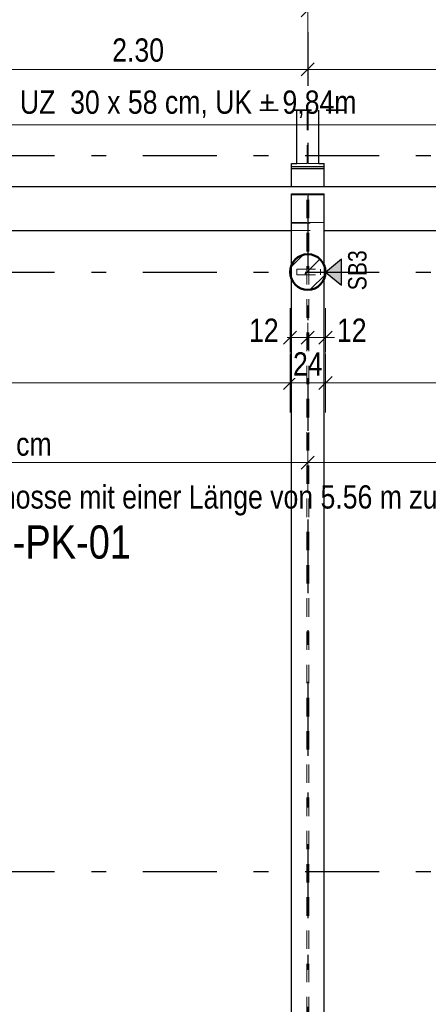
# Model space of a CAD drawing. Header units: millimetres. Extents: x -13 to 146, y -13 to 60.
# Tile 93 of 170: x 26.81 to 29.58, y 31.72 to 38.39. Entities that reach past the tile are written whole.
import ezdxf

# ---------------------------------------------------------------- set-up
doc = ezdxf.new("R2010")
doc.units = ezdxf.units.MM
doc.linetypes.add('DASHDOTX2', pattern=[2, 1, -0.5, 0, -0.5])
doc.linetypes.add('HIDDEN', pattern=[0.375, 0.25, -0.125])
doc.layers.add('Achsen', color=7, linetype='Continuous', lineweight=20)
doc.layers.add('Schraffuren', color=7, linetype='Continuous', lineweight=20)
doc.styles.add('Arial Narrow', font='ARIALN.TTF')
doc.dimstyles.new('Arch_Strakon_dimstyle', dxfattribs={"dimtxt": 11.25, "dimasz": 1, "dimexe": 1.25, "dimexo": 0.0625, "dimgap": 1, "dimtad": 0, "dimdec": 5, "dimzin": 12, "dimdsep": 46, "dimtxsty": 'Arial Narrow', "dimblk": 'Arrowhead_Tick', "dimsah": 1, "dimcen": 0, "dimse1": 1, "dimse2": 1, "dimclrd": 6, "dimclrt": 3, "dimazin": 0, "dimtfac": 1, "dimtdec": 4, "dimtmove": 0, "dimatfit": 3, "dimldrblk": 'NONE', "dimfxl": 1, "dimtvp": 1, "dimtolj": 1, "dimtzin": 0, "dimlwd": 13, "dimarcsym": 2})

# ---------------------------------------------------------------- blocks, each defined once
blk = doc.blocks.new('Arrowhead_Tick')
at = {"color": 0, "linetype": 'Continuous', "lineweight": -2}
for p, q in [((0, 20), (0, -10)), ((-1, 0), (0, 0)), ((10, 0), (0, 0))]:
    blk.add_line(p, q, dxfattribs=at)
at = {"color": 2, "linetype": 'Continuous', "lineweight": 35}
blk.add_line((4.42, 4.42), (-4.42, -4.42), dxfattribs=at)
blk = doc.blocks.new('*D17')
at = {"layer": 'Achsen', "color": 6, "linetype": 'Continuous', "lineweight": 13}
blk.add_line((24.1747, 38.45), (28.7547, 38.45), dxfattribs=at)
at = {"layer": 'Defpoints', "color": 0}
for p in [(28.7647, 38.45), (24.1647, 36.6781), (28.7647, 36.6781)]:
    blk.add_point(p, dxfattribs=at)
at = {"layer": 'Achsen', "color": 6, "lineweight": 13, "xscale": 0.01, "yscale": 0.01, "zscale": 0.01}
blk.add_blockref('Arrowhead_Tick', (28.7647, 38.45), dxfattribs=at)
at = {"layer": 'Achsen', "color": 6, "lineweight": 13, "xscale": 0.01, "yscale": 0.01, "zscale": 0.01, "rotation": 180}
blk.add_blockref('Arrowhead_Tick', (24.1647, 38.45), dxfattribs=at)
at = {"layer": 'Achsen', "color": 2, "lineweight": 35, "insert": (26.4647, 38.5804), "char_height": 0.1575, "attachment_point": 5, "style": 'Arial Narrow', "bg_fill": 3, "box_fill_scale": 1.1, "bg_fill_color": 256, "bg_fill_true_color": 13158600, "bg_fill_transparency": 0}
blk.add_mtext('\\A1;4.60', dxfattribs=at)
blk = doc.blocks.new('_None')
blk = doc.blocks.new('*D18')
at = {"layer": 'Achsen', "color": 6, "linetype": 'Continuous', "lineweight": 13}
blk.add_line((28.7747, 38.45), (33.3547, 38.45), dxfattribs=at)
at = {"layer": 'Defpoints', "color": 0}
for p in [(33.3647, 38.45), (28.7647, 36.6781), (33.3647, 36.6781)]:
    blk.add_point(p, dxfattribs=at)
at = {"layer": 'Achsen', "color": 6, "lineweight": 13, "xscale": 0.01, "yscale": 0.01, "zscale": 0.01}
blk.add_blockref('Arrowhead_Tick', (33.3647, 38.45), dxfattribs=at)
at = {"layer": 'Achsen', "color": 6, "lineweight": 13, "xscale": 0.01, "yscale": 0.01, "zscale": 0.01, "rotation": 180}
blk.add_blockref('Arrowhead_Tick', (28.7647, 38.45), dxfattribs=at)
at = {"layer": 'Achsen', "color": 2, "lineweight": 35, "insert": (31.0647, 38.5804), "char_height": 0.1575, "attachment_point": 5, "style": 'Arial Narrow', "bg_fill": 3, "box_fill_scale": 1.1, "bg_fill_color": 256, "bg_fill_true_color": 13158600, "bg_fill_transparency": 0}
blk.add_mtext('\\A1;4.60', dxfattribs=at)
blk = doc.blocks.new('*D36')
at = {"layer": 'Achsen', "color": 6, "linetype": 'Continuous', "lineweight": 13}
blk.add_line((24.2947, 35.9265), (28.6347, 35.9265), dxfattribs=at)
at = {"layer": 'Defpoints', "color": 0}
for p in [(24.2847, 36.6781), (28.6447, 36.6781), (28.6447, 35.9265)]:
    blk.add_point(p, dxfattribs=at)
at = {"layer": 'Achsen', "color": 6, "lineweight": 13, "xscale": 0.01, "yscale": 0.01, "zscale": 0.01}
blk.add_blockref('Arrowhead_Tick', (28.6447, 35.9265), dxfattribs=at)
at = {"layer": 'Achsen', "color": 6, "lineweight": 13, "xscale": 0.01, "yscale": 0.01, "zscale": 0.01, "rotation": 180}
blk.add_blockref('Arrowhead_Tick', (24.2847, 35.9265), dxfattribs=at)
at = {"layer": 'Achsen', "color": 2, "lineweight": 35, "insert": (26.4647, 36.0569), "char_height": 0.1575, "attachment_point": 5, "style": 'Arial Narrow', "bg_fill": 3, "box_fill_scale": 1.1, "bg_fill_color": 256, "bg_fill_true_color": 13158600, "bg_fill_transparency": 0}
blk.add_mtext('\\A1;4.36', dxfattribs=at)
blk = doc.blocks.new('*D37')
at = {"layer": 'Achsen', "color": 6, "linetype": 'Continuous', "lineweight": 13}
for p, q in [((28.6347, 36.2338), (28.6247, 36.2338)), ((28.6447, 36.2338), (28.7646, 36.2338)), ((28.7746, 36.2338), (28.7846, 36.2338))]:
    blk.add_line(p, q, dxfattribs=at)
at = {"layer": 'Defpoints', "color": 0}
for p in [(28.7646, 39.4022), (28.6447, 36.6781), (28.7646, 36.2338)]:
    blk.add_point(p, dxfattribs=at)
at = {"layer": 'Achsen', "color": 6, "lineweight": 13, "xscale": 0.01, "yscale": 0.01, "zscale": 0.01}
blk.add_blockref('Arrowhead_Tick', (28.6447, 36.2338), dxfattribs=at)
at = {"layer": 'Achsen', "color": 6, "lineweight": 13, "xscale": 0.01, "yscale": 0.01, "zscale": 0.01, "rotation": 180}
blk.add_blockref('Arrowhead_Tick', (28.7646, 36.2338), dxfattribs=at)
at = {"layer": 'Achsen', "color": 2, "lineweight": 35, "insert": (28.4667, 36.2838), "char_height": 0.1575, "attachment_point": 5, "style": 'Arial Narrow', "bg_fill": 3, "box_fill_scale": 1.1, "bg_fill_color": 256, "bg_fill_true_color": 13158600, "bg_fill_transparency": 0}
blk.add_mtext('\\A1;12', dxfattribs=at)
blk = doc.blocks.new('*D38')
at = {"layer": 'Achsen', "color": 6, "linetype": 'Continuous', "lineweight": 13}
blk.add_line((28.7746, 36.2338), (28.8747, 36.2338), dxfattribs=at)
at = {"layer": 'Defpoints', "color": 0}
for p in [(28.7646, 39.4022), (28.8847, 36.6781), (28.8847, 36.2338)]:
    blk.add_point(p, dxfattribs=at)
at = {"layer": 'Achsen', "color": 6, "lineweight": 13, "xscale": 0.01, "yscale": 0.01, "zscale": 0.01}
blk.add_blockref('Arrowhead_Tick', (28.8847, 36.2338), dxfattribs=at)
at = {"layer": 'Achsen', "color": 6, "lineweight": 13, "xscale": 0.01, "yscale": 0.01, "zscale": 0.01, "rotation": 180}
blk.add_blockref('Arrowhead_Tick', (28.7646, 36.2338), dxfattribs=at)
at = {"layer": 'Achsen', "color": 2, "lineweight": 35, "insert": (29.0626, 36.2838), "char_height": 0.1575, "attachment_point": 5, "style": 'Arial Narrow', "bg_fill": 3, "box_fill_scale": 1.1, "bg_fill_color": 256, "bg_fill_true_color": 13158600, "bg_fill_transparency": 0}
blk.add_mtext('\\A1;12', dxfattribs=at)
blk = doc.blocks.new('*D39')
at = {"layer": 'Achsen', "color": 6, "linetype": 'Continuous', "lineweight": 13}
blk.add_line((28.8947, 35.9265), (33.2347, 35.9265), dxfattribs=at)
at = {"layer": 'Defpoints', "color": 0}
for p in [(28.8847, 36.6781), (33.2447, 36.6781), (33.2447, 35.9265)]:
    blk.add_point(p, dxfattribs=at)
at = {"layer": 'Achsen', "color": 6, "lineweight": 13, "xscale": 0.01, "yscale": 0.01, "zscale": 0.01}
blk.add_blockref('Arrowhead_Tick', (33.2447, 35.9265), dxfattribs=at)
at = {"layer": 'Achsen', "color": 6, "lineweight": 13, "xscale": 0.01, "yscale": 0.01, "zscale": 0.01, "rotation": 180}
blk.add_blockref('Arrowhead_Tick', (28.8847, 35.9265), dxfattribs=at)
at = {"layer": 'Achsen', "color": 2, "lineweight": 35, "insert": (31.0647, 36.0569), "char_height": 0.1575, "attachment_point": 5, "style": 'Arial Narrow', "bg_fill": 3, "box_fill_scale": 1.1, "bg_fill_color": 256, "bg_fill_true_color": 13158600, "bg_fill_transparency": 0}
blk.add_mtext('\\A1;4.36', dxfattribs=at)
blk = doc.blocks.new('*D59')
at = {"layer": 'Achsen', "color": 6, "linetype": 'Continuous', "lineweight": 13}
blk.add_line((28.6547, 35.9265), (28.8747, 35.9265), dxfattribs=at)
at = {"layer": 'Defpoints', "color": 0}
for p in [(28.6447, 36.6781), (28.8847, 36.6781), (28.8847, 35.9265)]:
    blk.add_point(p, dxfattribs=at)
at = {"layer": 'Achsen', "color": 6, "lineweight": 13, "xscale": 0.01, "yscale": 0.01, "zscale": 0.01}
blk.add_blockref('Arrowhead_Tick', (28.8847, 35.9265), dxfattribs=at)
at = {"layer": 'Achsen', "color": 6, "lineweight": 13, "xscale": 0.01, "yscale": 0.01, "zscale": 0.01, "rotation": 180}
blk.add_blockref('Arrowhead_Tick', (28.6447, 35.9265), dxfattribs=at)
at = {"layer": 'Achsen', "color": 2, "lineweight": 35, "insert": (28.7647, 36.0556), "char_height": 0.1575, "attachment_point": 5, "style": 'Arial Narrow', "bg_fill": 3, "box_fill_scale": 1.1, "bg_fill_color": 256, "bg_fill_true_color": 13158600, "bg_fill_transparency": 0}
blk.add_mtext('\\A1;24', dxfattribs=at)
blk = doc.blocks.new('*D114')
at = {"color": 6, "linetype": 'Continuous', "lineweight": 13}
blk.add_line((26.4746, 38.05), (28.7546, 38.05), dxfattribs=at)
at = {"layer": 'Defpoints', "color": 0}
for p in [(28.7646, 38.05), (26.4646, 37.3781), (28.7646, 25.8881)]:
    blk.add_point(p, dxfattribs=at)
at = {"color": 6, "lineweight": 13, "xscale": 0.01, "yscale": 0.01, "zscale": 0.01}
blk.add_blockref('Arrowhead_Tick', (28.7646, 38.05), dxfattribs=at)
at = {"color": 6, "lineweight": 13, "xscale": 0.01, "yscale": 0.01, "zscale": 0.01, "rotation": 180}
blk.add_blockref('Arrowhead_Tick', (26.4646, 38.05), dxfattribs=at)
at = {"color": 2, "lineweight": 35, "insert": (27.6146, 38.1804), "char_height": 0.1575, "attachment_point": 5, "style": 'Arial Narrow', "bg_fill": 3, "box_fill_scale": 1.1, "bg_fill_color": 256, "bg_fill_true_color": 13158600, "bg_fill_transparency": 0}
blk.add_mtext('\\A1;2.30', dxfattribs=at)
blk = doc.blocks.new('*D115')
at = {"color": 6, "linetype": 'Continuous', "lineweight": 13}
blk.add_line((28.7746, 38.05), (31.0546, 38.05), dxfattribs=at)
at = {"layer": 'Defpoints', "color": 0}
for p in [(31.0646, 38.05), (31.0646, 37.3781), (28.7646, 25.8881)]:
    blk.add_point(p, dxfattribs=at)
at = {"color": 6, "lineweight": 13, "xscale": 0.01, "yscale": 0.01, "zscale": 0.01}
blk.add_blockref('Arrowhead_Tick', (31.0646, 38.05), dxfattribs=at)
at = {"color": 6, "lineweight": 13, "xscale": 0.01, "yscale": 0.01, "zscale": 0.01, "rotation": 180}
blk.add_blockref('Arrowhead_Tick', (28.7646, 38.05), dxfattribs=at)
at = {"color": 2, "lineweight": 35, "insert": (29.9146, 38.1804), "char_height": 0.1575, "attachment_point": 5, "style": 'Arial Narrow', "bg_fill": 3, "box_fill_scale": 1.1, "bg_fill_color": 256, "bg_fill_true_color": 13158600, "bg_fill_transparency": 0}
blk.add_mtext('\\A1;2.30', dxfattribs=at)
blk = doc.blocks.new('*D173')
at = {"layer": 'Achsen', "color": 6, "linetype": 'Continuous', "lineweight": 13}
blk.add_line((24.1747, 35.3868), (28.7547, 35.3868), dxfattribs=at)
at = {"layer": 'Defpoints', "color": 0}
for p in [(24.1647, 36.5581), (28.7647, 36.5581), (28.7647, 35.3868)]:
    blk.add_point(p, dxfattribs=at)
at = {"layer": 'Achsen', "color": 6, "lineweight": 13, "xscale": 0.01, "yscale": 0.01, "zscale": 0.01}
blk.add_blockref('Arrowhead_Tick', (28.7647, 35.3868), dxfattribs=at)
at = {"layer": 'Achsen', "color": 6, "lineweight": 13, "xscale": 0.01, "yscale": 0.01, "zscale": 0.01, "rotation": 180}
blk.add_blockref('Arrowhead_Tick', (24.1647, 35.3868), dxfattribs=at)
blk = doc.blocks.new('*D174')
at = {"layer": 'Achsen', "color": 6, "linetype": 'Continuous', "lineweight": 13}
blk.add_line((28.7747, 35.3868), (33.3547, 35.3868), dxfattribs=at)
at = {"layer": 'Defpoints', "color": 0}
for p in [(28.7647, 36.5581), (33.3647, 36.5581), (33.3647, 35.3868)]:
    blk.add_point(p, dxfattribs=at)
at = {"layer": 'Achsen', "color": 6, "lineweight": 13, "xscale": 0.01, "yscale": 0.01, "zscale": 0.01}
blk.add_blockref('Arrowhead_Tick', (33.3647, 35.3868), dxfattribs=at)
at = {"layer": 'Achsen', "color": 6, "lineweight": 13, "xscale": 0.01, "yscale": 0.01, "zscale": 0.01, "rotation": 180}
blk.add_blockref('Arrowhead_Tick', (28.7647, 35.3868), dxfattribs=at)
blk = doc.blocks.new('*D398')
at = {"color": 6, "linetype": 'Continuous', "lineweight": 13}
for p, q in [((5.6042, 37.6751), (25.7284, 37.6751)), ((47.325, 37.6751), (26.2692, 37.6751))]:
    blk.add_line(p, q, dxfattribs=at)
at = {"layer": 'Defpoints', "color": 0}
for p in [(47.335, 37.6751), (47.335, 37.2581), (5.5942, 36.9581)]:
    blk.add_point(p, dxfattribs=at)
at = {"color": 6, "lineweight": 13, "xscale": 0.01, "yscale": 0.01, "zscale": 0.01}
blk.add_blockref('Arrowhead_Tick', (47.335, 37.6751), dxfattribs=at)
at = {"color": 6, "lineweight": 13, "xscale": 0.01, "yscale": 0.01, "zscale": 0.01, "rotation": 180}
blk.add_blockref('Arrowhead_Tick', (5.5942, 37.6751), dxfattribs=at)
at = {"color": 2, "lineweight": 35, "insert": (25.9988, 37.7274), "char_height": 0.1575, "attachment_point": 5, "style": 'Arial Narrow', "bg_fill": 3, "box_fill_scale": 1.1, "bg_fill_color": 256, "bg_fill_true_color": 13158600, "bg_fill_transparency": 0}
blk.add_mtext('\\A1;41.74', dxfattribs=at)
blk = doc.blocks.new('*D819')
at = {"layer": 'Achsen', "color": 6, "linetype": 'Continuous', "lineweight": 13}
blk.add_line((6.0542, 40.6347), (47.195, 40.6347), dxfattribs=at)
at = {"layer": 'Defpoints', "color": 0}
for p in [(47.205, 40.6347), (6.0442, 37.7745), (47.205, 37.4131)]:
    blk.add_point(p, dxfattribs=at)
at = {"layer": 'Achsen', "color": 6, "lineweight": 13, "xscale": 0.01, "yscale": 0.01, "zscale": 0.01}
blk.add_blockref('Arrowhead_Tick', (47.205, 40.6347), dxfattribs=at)
at = {"layer": 'Achsen', "color": 6, "lineweight": 13, "xscale": 0.01, "yscale": 0.01, "zscale": 0.01, "rotation": 180}
blk.add_blockref('Arrowhead_Tick', (6.0442, 40.6347), dxfattribs=at)

msp = doc.modelspace()

# ---------------------------------------------------------------- hatches: boundary and pattern name
at = {"layer": 'Achsen', "lineweight": 25, "true_color": 0x80ff80}
msp.add_hatch(color=91, dxfattribs=at).paths.add_polyline_path([(28.992895, 36.767521), (28.992895, 36.588659), (28.884678, 36.67809)])
at = {"layer": 'Schraffuren', "lineweight": 13}
h = msp.add_hatch(dxfattribs=at)
h.set_pattern_fill('bB', color=6, scale=0.01, angle=45, style=0, pattern_type=2)
h.set_pattern_definition([(45, (0, 0), (-0.14142136, 0.14142136), [0.15, -0.1]), (45, (-0.07071, 0.07071), (-0.14142136, 0.14142136), [])])
h.paths.add_polyline_path([(28.884669, 36.67809), (28.884629, 36.68118), (28.884509, 36.684267), (28.884311, 36.687351), (28.884033, 36.690428), (28.883675, 36.693498), (28.883239, 36.696557), (28.882724, 36.699604), (28.882131, 36.702636), (28.88146, 36.705652), (28.880712, 36.708651), (28.879887, 36.711628), (28.878985, 36.714584), (28.878007, 36.717515), (28.876955, 36.72042), (28.875827, 36.723297), (28.874627, 36.726144), (28.873353, 36.72896), (28.872007, 36.731741), (28.87059, 36.734487), (28.869103, 36.737196), (28.867546, 36.739865), (28.865922, 36.742494), (28.86423, 36.745079), (28.862472, 36.747621), (28.860649, 36.750116), (28.858763, 36.752563), (28.856814, 36.754961), (28.854804, 36.757308), (28.852735, 36.759603), (28.850607, 36.761843), (28.848422, 36.764028), (28.846181, 36.766156), (28.843887, 36.768226), (28.84154, 36.770236), (28.839142, 36.772184), (28.836694, 36.774071), (28.834199, 36.775893), (28.831658, 36.777651), (28.829072, 36.779343), (28.826444, 36.780968), (28.823774, 36.782524), (28.821066, 36.784011), (28.81832, 36.785428), (28.815538, 36.786774), (28.812723, 36.788048), (28.809876, 36.789249), (28.806999, 36.790376), (28.804094, 36.791429), (28.801162, 36.792406), (28.798207, 36.793308), (28.795229, 36.794133), (28.792231, 36.794882), (28.789215, 36.795553), (28.786182, 36.796146), (28.783135, 36.796661), (28.780076, 36.797097), (28.777007, 36.797454), (28.77393, 36.797732), (28.770846, 36.797931), (28.767758, 36.79805), (28.764669, 36.79809), (28.761579, 36.79805), (28.758491, 36.797931), (28.755407, 36.797732), (28.75233, 36.797454), (28.749261, 36.797097), (28.746202, 36.796661), (28.743155, 36.796146), (28.740122, 36.795553), (28.737106, 36.794882), (28.734108, 36.794133), (28.73113, 36.793308), (28.728175, 36.792406), (28.725243, 36.791429), (28.722338, 36.790376), (28.719461, 36.789249), (28.716614, 36.788048), (28.713799, 36.786774), (28.711017, 36.785428), (28.708271, 36.784011), (28.705563, 36.782524), (28.702893, 36.780968), (28.700265, 36.779343), (28.697679, 36.777651), (28.695138, 36.775893), (28.692643, 36.774071), (28.690195, 36.772184), (28.687797, 36.770236), (28.68545, 36.768226), (28.683156, 36.766156), (28.680915, 36.764028), (28.67873, 36.761843), (28.676602, 36.759603), (28.674533, 36.757308), (28.672523, 36.754961), (28.670574, 36.752563), (28.668688, 36.750116), (28.666865, 36.747621), (28.665107, 36.745079), (28.663415, 36.742494), (28.661791, 36.739865), (28.660234, 36.737196), (28.658747, 36.734487), (28.65733, 36.731741), (28.655984, 36.72896), (28.654711, 36.726144), (28.65351, 36.723297), (28.652383, 36.72042), (28.65133, 36.717515), (28.650352, 36.714584), (28.649451, 36.711628), (28.648625, 36.708651), (28.647877, 36.705652), (28.647206, 36.702636), (28.646613, 36.699604), (28.646098, 36.696557), (28.645662, 36.693498), (28.645305, 36.690428), (28.645026, 36.687351), (28.644828, 36.684267), (28.644708, 36.68118), (28.644669, 36.67809), (28.644708, 36.675), (28.644828, 36.671913), (28.645026, 36.668829), (28.645305, 36.665751), (28.645662, 36.662682), (28.646098, 36.659623), (28.646613, 36.656576), (28.647206, 36.653544), (28.647877, 36.650527), (28.648625, 36.647529), (28.649451, 36.644552), (28.650352, 36.641596), (28.65133, 36.638665), (28.652383, 36.63576), (28.65351, 36.632883), (28.654711, 36.630036), (28.655984, 36.62722), (28.65733, 36.624439), (28.658747, 36.621693), (28.660234, 36.618984), (28.661791, 36.616315), (28.663415, 36.613686), (28.665107, 36.611101), (28.666865, 36.608559), (28.668688, 36.606064), (28.670574, 36.603617), (28.672523, 36.601219), (28.674533, 36.598872), (28.676602, 36.596577), (28.67873, 36.594337), (28.680915, 36.592152), (28.683156, 36.590024), (28.68545, 36.587954), (28.687797, 36.585944), (28.690195, 36.583996), (28.692643, 36.582109), (28.695138, 36.580287), (28.697679, 36.578529), (28.700265, 36.576837), (28.702893, 36.575212), (28.705563, 36.573656), (28.708271, 36.572169), (28.711017, 36.570752), (28.713799, 36.569406), (28.716614, 36.568132), (28.719461, 36.566931), (28.722338, 36.565804), (28.725243, 36.564751), (28.728175, 36.563774), (28.73113, 36.562872), (28.734108, 36.562047), (28.737106, 36.561298), (28.740122, 36.560627), (28.743155, 36.560034), (28.746202, 36.559519), (28.749261, 36.559083), (28.75233, 36.558726), (28.755407, 36.558448), (28.758491, 36.558249), (28.761579, 36.55813), (28.764669, 36.55809), (28.767758, 36.55813), (28.770846, 36.558249), (28.77393, 36.558448), (28.777007, 36.558726), (28.780076, 36.559083), (28.783135, 36.559519), (28.786182, 36.560034), (28.789215, 36.560627), (28.792231, 36.561298), (28.795229, 36.562047), (28.798207, 36.562872), (28.801162, 36.563774), (28.804094, 36.564751), (28.806999, 36.565804), (28.809876, 36.566931), (28.812723, 36.568132), (28.815538, 36.569406), (28.81832, 36.570752), (28.821066, 36.572169), (28.823774, 36.573656), (28.826444, 36.575212), (28.829072, 36.576837), (28.831658, 36.578529), (28.834199, 36.580287), (28.836694, 36.582109), (28.839142, 36.583996), (28.84154, 36.585944), (28.843887, 36.587954), (28.846181, 36.590024), (28.848422, 36.592152), (28.850607, 36.594337), (28.852735, 36.596577), (28.854804, 36.598872), (28.856814, 36.601219), (28.858763, 36.603617), (28.860649, 36.606064), (28.862472, 36.608559), (28.86423, 36.611101), (28.865922, 36.613686), (28.867546, 36.616315), (28.869103, 36.618984), (28.87059, 36.621693), (28.872007, 36.624439), (28.873353, 36.62722), (28.874627, 36.630036), (28.875827, 36.632883), (28.876955, 36.63576), (28.878007, 36.638665), (28.878985, 36.641596), (28.879887, 36.644552), (28.880712, 36.647529), (28.88146, 36.650527), (28.882131, 36.653544), (28.882724, 36.656576), (28.883239, 36.659623), (28.883675, 36.662682), (28.884033, 36.665751), (28.884311, 36.668829), (28.884509, 36.671913), (28.884629, 36.675)])

# ---------------------------------------------------------------- linework, layer by layer
at = {"layer": 'Achsen', "color": 3, "linetype": 'DASHDOTX2', "lineweight": 25, "ltscale": 0.5}
for p, q in [((28.764631, 39.402162), (28.764631, 13.251851)), ((3.447631, 37.46799), (49.122527, 37.46799)), ((3.447631, 36.67799), (49.122527, 36.67799)), ((3.447631, 32.61799), (49.122527, 32.61799))]:
    msp.add_line(p, q, dxfattribs=at)
at = {"layer": 'Achsen', "color": 3, "linetype": 'Continuous', "lineweight": 25}
for p, q in [((28.884678, 36.67809), (28.992895, 36.767521)), ((28.992895, 36.588659), (28.992895, 36.767521)), ((28.884678, 36.67809), (28.992895, 36.588659))]:
    msp.add_line(p, q, dxfattribs=at)
at = {"layer": 'Achsen', "color": 9, "linetype": 'Continuous', "lineweight": 0}
msp.add_circle((28.644678, 36.67809), 0.00111, dxfattribs=at)

# ---------------------------------------------------------------- next in the draw order: dimensions: what is measured, and where the dimension line sits
at = {"layer": 'Achsen', "lineweight": 35}
dim = msp.add_linear_dim(base=(28.764669, 38.45), p1=(24.164663, 36.67809), p2=(28.764669, 36.67809), text='4.60', dimstyle='Arch_Strakon_dimstyle', override={"dimscale": 0.01, "dimtxt": 15.75, "dimasz": 1, "dimgap": 5, "dimtad": 1, "dimjust": 0, "dimtih": 0, "dimtoh": 0, "dimdec": 4, "dimdsep": 46, "dimtxsty": 'Arial Narrow', "dimclrd": 6, "dimclrt": 2, "dimtix": 1, "dimtofl": 255, "dimtmove": 0, "dimatfit": 2, "dimfxl": 0, "dimfxlon": 0, "dimtvp": 31.746032, "dimtfill": 1, "dimtfillclr": 7, "dimlwd": 13}, dxfattribs=at)
dim.commit()
dim.dimension.update_dxf_attribs({"geometry": '*D17', "text_midpoint": (26.464666, 38.45), "dimtype": 160})

# ---------------------------------------------------------------- next in the draw order: dimensions: what is measured, and where the dimension line sits
dim = msp.add_linear_dim(base=(33.364676, 38.45), p1=(28.764669, 36.67809), p2=(33.364676, 36.67809), text='4.60', dimstyle='Arch_Strakon_dimstyle', override={"dimscale": 0.01, "dimtxt": 15.75, "dimasz": 1, "dimgap": 5, "dimtad": 1, "dimjust": 0, "dimtih": 0, "dimtoh": 0, "dimdec": 4, "dimdsep": 46, "dimtxsty": 'Arial Narrow', "dimclrd": 6, "dimclrt": 2, "dimtix": 1, "dimtofl": 255, "dimtmove": 0, "dimatfit": 2, "dimfxl": 0, "dimfxlon": 0, "dimtvp": 31.746032, "dimtfill": 1, "dimtfillclr": 7, "dimlwd": 13}, dxfattribs=at)
dim.commit()
dim.dimension.update_dxf_attribs({"geometry": '*D18', "text_midpoint": (31.064672, 38.45), "dimtype": 160})

# ---------------------------------------------------------------- next in the draw order: dimensions: what is measured, and where the dimension line sits
dim = msp.add_linear_dim(base=(28.644669, 35.926509), p1=(24.284663, 36.67809), p2=(28.644669, 36.67809), text='4.36', dimstyle='Arch_Strakon_dimstyle', override={"dimscale": 0.01, "dimtxt": 15.75, "dimasz": 1, "dimgap": 5, "dimtad": 1, "dimjust": 0, "dimtih": 0, "dimtoh": 0, "dimdec": 5, "dimdsep": 46, "dimtxsty": 'Arial Narrow', "dimclrd": 6, "dimclrt": 2, "dimtix": 1, "dimtofl": 255, "dimtmove": 0, "dimatfit": 2, "dimfxl": 0, "dimfxlon": 0, "dimtvp": 31.746032, "dimtfill": 1, "dimtfillclr": 7, "dimlwd": 13}, dxfattribs=at)
dim.commit()
dim.dimension.update_dxf_attribs({"geometry": '*D36', "text_midpoint": (26.464666, 35.926509), "dimtype": 160})

# ---------------------------------------------------------------- next in the draw order: dimensions: what is measured, and where the dimension line sits
dim = msp.add_linear_dim(base=(28.764631, 36.233775), p1=(28.644669, 36.67809), p2=(28.764631, 39.402162), text='12', dimstyle='Arch_Strakon_dimstyle', override={"dimscale": 0.01, "dimtxt": 15.75, "dimasz": 1, "dimgap": 5, "dimtad": 1, "dimjust": 0, "dimtih": 0, "dimtoh": 0, "dimdec": 5, "dimdsep": 46, "dimtxsty": 'Arial Narrow', "dimclrd": 6, "dimclrt": 2, "dimtix": 0, "dimtofl": 255, "dimtmove": 2, "dimatfit": 2, "dimfxl": 0, "dimfxlon": 0, "dimtvp": 31.746032, "dimtfill": 1, "dimtfillclr": 7, "dimlwd": 13}, dxfattribs=at)
dim.commit()
dim.dimension.update_dxf_attribs({"geometry": '*D37', "text_midpoint": (28.466694, 36.283775), "dimtype": 160})

# ---------------------------------------------------------------- next in the draw order: dimensions: what is measured, and where the dimension line sits
dim = msp.add_linear_dim(base=(28.884669, 36.233775), p1=(28.764631, 39.402162), p2=(28.884669, 36.67809), text='12', dimstyle='Arch_Strakon_dimstyle', override={"dimscale": 0.01, "dimtxt": 15.75, "dimasz": 1, "dimgap": 5, "dimtad": 1, "dimjust": 4, "dimtih": 0, "dimtoh": 0, "dimdec": 5, "dimdsep": 46, "dimtxsty": 'Arial Narrow', "dimclrd": 6, "dimclrt": 2, "dimtix": 0, "dimtofl": 255, "dimtmove": 2, "dimatfit": 2, "dimfxl": 0, "dimfxlon": 0, "dimtvp": 31.746032, "dimtfill": 1, "dimtfillclr": 7, "dimlwd": 13}, dxfattribs=at)
dim.commit()
dim.dimension.update_dxf_attribs({"geometry": '*D38', "text_midpoint": (29.062644, 36.283775), "dimtype": 160})

# ---------------------------------------------------------------- next in the draw order: dimensions: what is measured, and where the dimension line sits
dim = msp.add_linear_dim(base=(33.244676, 35.926509), p1=(28.884669, 36.67809), p2=(33.244676, 36.67809), text='4.36', dimstyle='Arch_Strakon_dimstyle', override={"dimscale": 0.01, "dimtxt": 15.75, "dimasz": 1, "dimgap": 5, "dimtad": 1, "dimjust": 0, "dimtih": 0, "dimtoh": 0, "dimdec": 5, "dimdsep": 46, "dimtxsty": 'Arial Narrow', "dimclrd": 6, "dimclrt": 2, "dimtix": 1, "dimtofl": 255, "dimtmove": 0, "dimatfit": 2, "dimfxl": 0, "dimfxlon": 0, "dimtvp": 31.746032, "dimtfill": 1, "dimtfillclr": 7, "dimlwd": 13}, dxfattribs=at)
dim.commit()
dim.dimension.update_dxf_attribs({"geometry": '*D39', "text_midpoint": (31.064672, 35.926509), "dimtype": 160})

# ---------------------------------------------------------------- next in the draw order: dimensions: what is measured, and where the dimension line sits
dim = msp.add_linear_dim(base=(28.884678, 35.926509), p1=(28.644678, 36.67809), p2=(28.884678, 36.67809), text='24', dimstyle='Arch_Strakon_dimstyle', override={"dimscale": 0.01, "dimtxt": 15.75, "dimasz": 1, "dimgap": 5, "dimtad": 1, "dimjust": 0, "dimtih": 0, "dimtoh": 0, "dimdec": 5, "dimdsep": 46, "dimtxsty": 'Arial Narrow', "dimclrd": 6, "dimclrt": 2, "dimtix": 1, "dimtofl": 255, "dimtmove": 0, "dimatfit": 2, "dimfxl": 0, "dimfxlon": 0, "dimtvp": 31.746032, "dimtfill": 1, "dimtfillclr": 7, "dimlwd": 13}, dxfattribs=at)
dim.commit()
dim.dimension.update_dxf_attribs({"geometry": '*D59', "text_midpoint": (28.764678, 35.926509), "dimtype": 160})

# ---------------------------------------------------------------- next in the draw order: dimensions: what is measured, and where the dimension line sits
at = {"lineweight": 35}
dim = msp.add_linear_dim(base=(28.764631, 38.05), p1=(26.464631, 37.37809), p2=(28.764631, 25.888143), text='2.30', dimstyle='Arch_Strakon_dimstyle', override={"dimscale": 0.01, "dimtxt": 15.75, "dimasz": 1, "dimgap": 5, "dimtad": 1, "dimjust": 0, "dimtih": 0, "dimtoh": 0, "dimdec": 5, "dimdsep": 46, "dimtxsty": 'Arial Narrow', "dimclrd": 6, "dimclrt": 2, "dimtix": 1, "dimtofl": 255, "dimtmove": 0, "dimatfit": 2, "dimfxl": 0, "dimfxlon": 0, "dimtvp": 31.746032, "dimtfill": 1, "dimtfillclr": 7, "dimlwd": 13}, dxfattribs=at)
dim.commit()
dim.dimension.update_dxf_attribs({"geometry": '*D114', "text_midpoint": (27.614631, 38.05), "dimtype": 160})

# ---------------------------------------------------------------- next in the draw order: texts
at = {"layer": 'Achsen', "color": 2, "lineweight": 35, "style": 'Arial Narrow'}
msp.add_text('10 x Stb.-Stütze ø 24 cm', height=0.1575, dxfattribs=at).set_placement((25.042837, 35.434063))
at = {"layer": 'Achsen', "color": 4, "lineweight": 50, "style": 'Arial Narrow'}
msp.add_text('s. Plan Nr. A-S-PK-01', height=0.225, dxfattribs=at).set_placement((25.060257, 34.736907))

# ---------------------------------------------------------------- next in the draw order: dimensions: what is measured, and where the dimension line sits
at = {"lineweight": 35}
dim = msp.add_linear_dim(base=(31.064631, 38.05), p1=(28.764631, 25.888143), p2=(31.064631, 37.37809), text='2.30', dimstyle='Arch_Strakon_dimstyle', override={"dimscale": 0.01, "dimtxt": 15.75, "dimasz": 1, "dimgap": 5, "dimtad": 1, "dimjust": 0, "dimtih": 0, "dimtoh": 0, "dimdec": 5, "dimdsep": 46, "dimtxsty": 'Arial Narrow', "dimclrd": 6, "dimclrt": 2, "dimtix": 1, "dimtofl": 255, "dimtmove": 0, "dimatfit": 2, "dimfxl": 0, "dimfxlon": 0, "dimtvp": 31.746032, "dimtfill": 1, "dimtfillclr": 7, "dimlwd": 13}, dxfattribs=at)
dim.commit()
dim.dimension.update_dxf_attribs({"geometry": '*D115', "text_midpoint": (29.914631, 38.05), "dimtype": 160})

# ---------------------------------------------------------------- next in the draw order: linework, layer by layer
at = {"color": 6, "linetype": 'HIDDEN', "lineweight": 13, "ltscale": 0.5}
for p, q in [((28.654658, 36.630569), (28.654658, 36.725611)), ((28.691107, 36.698204), (28.851107, 36.698205)), ((28.691107, 36.65809), (28.691107, 36.69809)), ((28.851107, 36.65809), (28.851107, 36.69809)), ((28.874639, 36.630494), (28.874639, 36.725686)), ((28.691107, 36.65809), (28.851107, 36.65809))]:
    msp.add_line(p, q, dxfattribs=at)
at = {"color": 4, "linetype": 'Continuous', "lineweight": 50}
msp.add_circle((28.764669, 36.67809), 0.12, dxfattribs=at)
at = {"layer": 'Achsen', "color": 3, "linetype": 'Continuous', "lineweight": 25}
for p, q in [((28.654658, 20.39309), (28.654658, 36.630569)), ((28.874639, 20.39309), (28.874639, 36.630494))]:
    msp.add_line(p, q, dxfattribs=at)

# ---------------------------------------------------------------- next in the draw order: texts
at = {"layer": 'Achsen', "color": 3, "lineweight": 25, "style": 'Arial Narrow'}
msp.add_text('SB3', height=0.125, rotation=90, dxfattribs=at).set_placement((29.162669, 36.554494))
at = {"layer": 'Achsen', "color": 2, "lineweight": 35, "style": 'Arial Narrow'}
msp.add_text('Stützen in Achse Cn, Sichtbeton, sind über 2 Geschosse mit einer Länge von 5.56 m zu fertigen', height=0.1575, dxfattribs=at).set_placement((22.632479, 35.075945))

# ---------------------------------------------------------------- next in the draw order: dimensions: what is measured, and where the dimension line sits
at = {"lineweight": 35}
dim = msp.add_linear_dim(base=(47.334982, 37.675059), p1=(5.594235, 36.95809), p2=(47.334982, 37.25809), text='41.74', dimstyle='Arch_Strakon_dimstyle', override={"dimscale": 0.01, "dimtxt": 15.75, "dimasz": 1, "dimgap": 5, "dimtad": 0, "dimjust": 0, "dimtih": 0, "dimtoh": 0, "dimdec": 5, "dimdsep": 46, "dimtxsty": 'Arial Narrow', "dimclrd": 6, "dimclrt": 2, "dimtix": 0, "dimtofl": 255, "dimtmove": 2, "dimatfit": 2, "dimfxl": 0, "dimfxlon": 0, "dimtvp": 31.746032, "dimtfill": 1, "dimtfillclr": 7, "dimlwd": 13}, dxfattribs=at)
dim.commit()
dim.dimension.update_dxf_attribs({"geometry": '*D398', "text_midpoint": (25.998766, 37.727379), "dimtype": 160})
at = {"layer": 'Achsen', "lineweight": 35}
for base, p1, p2, picture, middle in [((28.764669, 35.386782), (24.164663, 36.55809), (28.764669, 36.55809), '*D173', (26.464666, 35.386782)), ((33.364676, 35.386782), (28.764669, 36.55809), (33.364676, 36.55809), '*D174', (31.064672, 35.386782))]:
    dim = msp.add_linear_dim(base=base, p1=p1, p2=p2, text=' ', dimstyle='Arch_Strakon_dimstyle', override={"dimscale": 0.01, "dimtxt": 15.75, "dimasz": 1, "dimgap": 5, "dimtad": 1, "dimjust": 0, "dimtih": 0, "dimtoh": 0, "dimdec": 5, "dimdsep": 46, "dimtxsty": 'Arial Narrow', "dimclrd": 6, "dimclrt": 2, "dimtix": 1, "dimtofl": 255, "dimtmove": 0, "dimatfit": 2, "dimfxl": 0, "dimfxlon": 0, "dimtvp": 31.746032, "dimtfill": 1, "dimtfillclr": 7, "dimlwd": 13}, dxfattribs=at)
    dim.commit()
    dim.dimension.update_dxf_attribs({"geometry": picture, "text_midpoint": middle, "dimtype": 160})

# ---------------------------------------------------------------- next in the draw order: linework, layer by layer
at = {"color": 6, "linetype": 'HIDDEN', "lineweight": 13, "ltscale": 0.5}
for p, q in [((28.68969, 37.413093), (28.76114, 37.413093)), ((28.76824, 37.413093), (28.83969, 37.413093)), ((28.654658, 37.25699), (28.654658, 37.258093)), ((28.654658, 37.25699), (28.874639, 37.25699)), ((28.874639, 37.25699), (28.874639, 37.258093)), ((28.654669, 37.201757), (28.758669, 37.201757)), ((28.758669, 20.39309), (28.758669, 37.201757)), ((28.770669, 37.201757), (28.874639, 37.201757)), ((28.770669, 20.39309), (28.770669, 37.201757)), ((28.654669, 37.014427), (28.758669, 37.014427)), ((28.770669, 37.014427), (28.874669, 37.014427)), ((28.654658, 36.958131), (28.874639, 36.958131)), ((28.654669, 37.008093), (28.874669, 37.008093))]:
    msp.add_line(p, q, dxfattribs=at)
at = {"layer": 'Achsen', "color": 3, "linetype": 'Continuous', "lineweight": 25}
for p, q in [((28.654658, 37.393093), (28.654658, 37.413093)), ((28.65469, 37.413093), (28.68969, 37.413093)), ((28.83969, 37.413093), (28.87469, 37.413093)), ((28.874639, 37.393093), (28.874639, 37.413093)), ((28.654658, 37.37809), (28.654658, 37.393093)), ((28.654658, 37.378093), (28.874639, 37.378093)), ((28.654658, 37.258093), (28.654658, 37.37809)), ((28.65469, 37.393093), (28.87469, 37.393093)), ((28.874639, 37.37809), (28.874639, 37.393093)), ((28.874639, 37.258093), (28.874639, 37.37809)), ((5.594235, 37.258093), (47.334982, 37.258093)), ((28.654658, 36.725611), (28.654658, 37.20809)), ((28.654669, 37.20809), (28.874669, 37.20809)), ((28.874639, 36.725686), (28.874639, 37.20809)), ((24.274639, 36.958131), (28.654658, 36.958131)), ((28.874639, 36.958131), (33.254236, 36.958131))]:
    msp.add_line(p, q, dxfattribs=at)

# ---------------------------------------------------------------- next in the draw order: dimensions: what is measured, and where the dimension line sits
at = {"layer": 'Achsen', "lineweight": 35}
dim = msp.add_linear_dim(base=(47.204973, 40.634735), p1=(6.044235, 37.774522), p2=(47.204973, 37.413093), text=' ', dimstyle='Arch_Strakon_dimstyle', override={"dimscale": 0.01, "dimtxt": 15, "dimasz": 1, "dimgap": 5, "dimtad": 1, "dimjust": 0, "dimtih": 0, "dimtoh": 0, "dimdec": 5, "dimdsep": 46, "dimtxsty": 'Arial Narrow', "dimclrd": 6, "dimclrt": 2, "dimtix": 1, "dimtofl": 255, "dimtmove": 0, "dimatfit": 2, "dimfxl": 0, "dimfxlon": 0, "dimtvp": 33.333333, "dimtfill": 1, "dimtfillclr": 7, "dimlwd": 13}, dxfattribs=at)
dim.commit()
dim.dimension.update_dxf_attribs({"geometry": '*D819', "text_midpoint": (26.624604, 40.634735), "dimtype": 160})

# ---------------------------------------------------------------- next in the draw order: texts
at = {"color": 2, "lineweight": 35, "insert": (26.813371, 37.720762), "char_height": 0.1575, "attachment_point": 7, "line_spacing_factor": 0.9, "style": 'Arial Narrow', "bg_fill": 3, "box_fill_scale": 1.2, "bg_fill_color": 256, "bg_fill_true_color": 13158600, "bg_fill_transparency": 0}
msp.add_mtext('UZ  30 x 58 cm, UK + 9,84m', dxfattribs=at)

# ---------------------------------------------------------------- next in the draw order: linework, layer by layer
at = {"color": 2, "linetype": 'HIDDEN', "lineweight": 35, "ltscale": 0.5}
msp.add_line((28.43969, 37.774522), (29.08969, 37.774522), dxfattribs=at)
at = {"color": 6, "linetype": 'HIDDEN', "lineweight": 13, "ltscale": 0.5}
for p, q in [((28.76114, 37.413093), (28.76114, 37.774522)), ((28.76824, 37.413093), (28.76824, 37.774522))]:
    msp.add_line(p, q, dxfattribs=at)
at = {"layer": 'Achsen', "color": 3, "linetype": 'Continuous', "lineweight": 25}
for p, q in [((28.68969, 37.413093), (28.68969, 37.774522)), ((28.83969, 37.413093), (28.83969, 37.774522))]:
    msp.add_line(p, q, dxfattribs=at)

doc.saveas('drawing.dxf')
